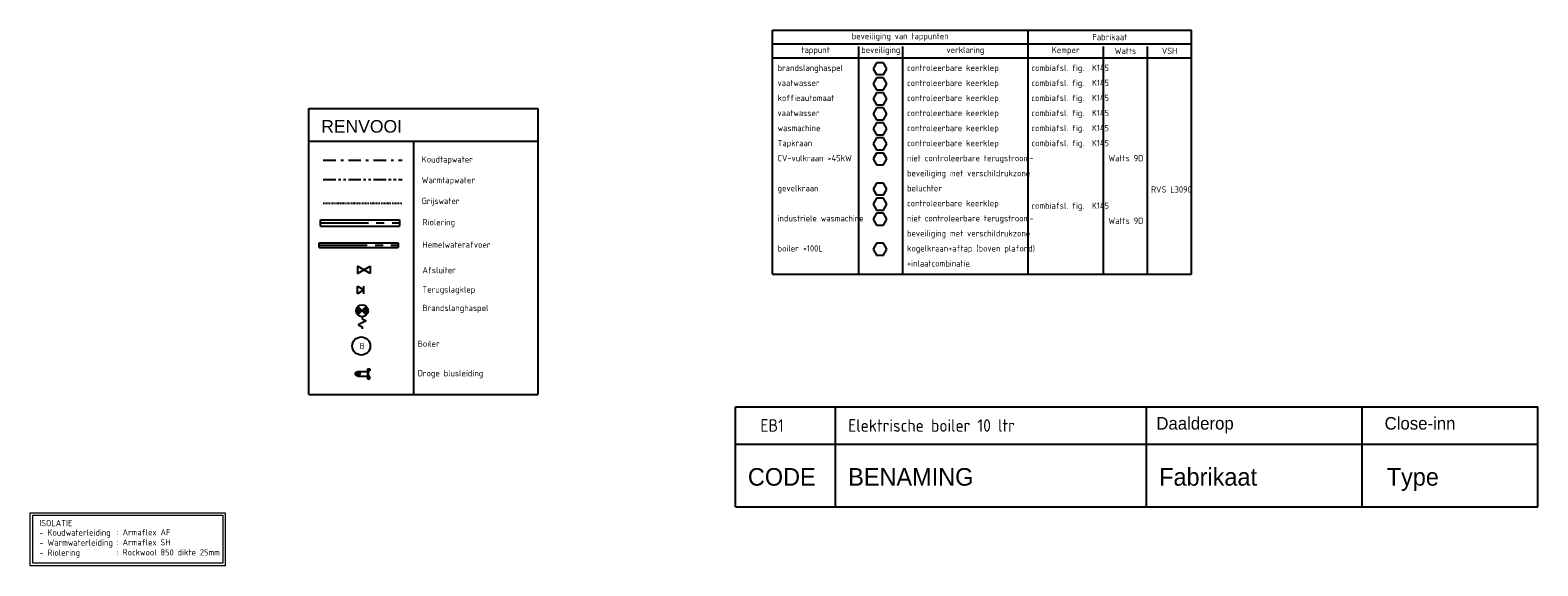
# Model space of a CAD drawing. Header units: millimetres. Extents: x -64404 to 25991, y -2758 to 46652.
# Tile 8 of 8: x -4069 to 25991, y -1410 to 9273. Entities that reach past the tile are written whole.
import ezdxf
from ezdxf.enums import TextEntityAlignment as Align

# ---------------------------------------------------------------- set-up
doc = ezdxf.new("R2010")
doc.units = ezdxf.units.MM
doc.header["$LTSCALE"] = 50
for name, pattern in [('2322109', [10, 5, -2, 1, -2]), ('2322110', [10, 5, -1, 1, -1, 1, -1]), ('CENTER2', [28.575, 19.05, -3.175, 3.175, -3.175]), ('KOUDWATERTAP', [1.1, 0.5, -0.25, 0.1, -0.25])]:
    doc.linetypes.add(name, pattern=pattern)
for name, color, linetype in [('Bestaande grijswater', 102, 'KOUDWATERTAP'), ('BESTEKCODES', 2, 'Continuous'), ('SANCODE$0$sancode', 2, 'Continuous'), ('WL521---_D', 112, 'Continuous'), ('WL521---_HARTLIJN', 7, 'Continuous'), ('WL524---_D', 192, 'Continuous'), ('WL524---_HARTLIJN', 7, 'Continuous'), ('WL531---', 132, 'Continuous'), ('WL532---', 12, 'Continuous'), ('WL532---_DBL', 6, 'Continuous'), ('WL561---', 10, 'Continuous'), ('WM524---', 2, 'Continuous'), ('WM531---', 2, 'Continuous'), ('WM570---_TOEVOER', 2, 'Continuous')]:
    doc.layers.add(name, color=color, linetype=linetype)
doc.styles.add('arial', font='ARIAL.TTF', dxfattribs={"height": 5})
doc.styles.add('BURO-018', font='ISO96.shx', dxfattribs={"height": 90})
doc.styles.add('BURO-025', font='ISO96.shx', dxfattribs={"height": 125})
doc.styles.add('SANCODE$0$BURO-025', font='BUROFONT.shx', dxfattribs={"height": 125})
doc.styles.add('SANCODE$0$BURO-035', font='BUROFONT.shx', dxfattribs={"height": 175})
doc.styles.get("Standard").update_dxf_attribs({"font": 'ARIAL.TTF'})

# ---------------------------------------------------------------- blocks, each defined once
blk = doc.blocks.new('3048311')
at = {"color": 0, "linetype": 'Continuous'}
for p, q in [((-2.5, 1.5), (0, 0)), ((-2.5, -1.5), (-2.5, 1.5)), ((0, 0), (-2.5, -1.5)), ((0, -1.5), (0, 1.5))]:
    blk.add_line(p, q, dxfattribs=at)
at = {"color": 0, "linetype": 'Continuous', "style": 'BURO-018', "flags": 1}
blk.add_attdef('CV_MATCODE', (0, 0), '', height=1.8, dxfattribs=at)
blk = doc.blocks.new('*U32')
at = {"color": 0, "ltscale": 10}
for p, q in [((0, 62), (1572, 62)), ((0, -62), (0, 62)), ((1572, 62), (1572, -62)), ((0, -62), (1572, -62))]:
    blk.add_line(p, q, dxfattribs=at)
at = {"layer": 'WL524---_HARTLIJN', "linetype": 'CENTER2'}
blk.add_line((0, 0), (1572, 0), dxfattribs=at)
at = {"layer": 'WL524---_D', "color": 1, "style": 'BURO-018'}
blk.add_attdef('POSNR', text='', height=90, dxfattribs=at).set_placement((0, 0), align=Align.MIDDLE)
blk = doc.blocks.new('3048301')
at = {"color": 0, "linetype": 'Continuous'}
for p, q in [((-2.5, 1.5), (2.5, -1.5)), ((-2.5, -1.5), (-2.5, 1.5)), ((2.5, 1.5), (-2.5, -1.5)), ((2.5, -1.5), (2.5, 1.5))]:
    blk.add_line(p, q, dxfattribs=at)
at = {"color": 0, "linetype": 'Continuous', "style": 'BURO-018', "flags": 1}
blk.add_attdef('CV_MATCODE', (0, 0), '', height=1.8, dxfattribs=at)
blk = doc.blocks.new('*U33')
at = {"color": 0, "ltscale": 10}
for p, q in [((0, 45), (1572, 45)), ((0, -45), (0, 45)), ((1572, 45), (1572, -45)), ((0, -45), (1572, -45))]:
    blk.add_line(p, q, dxfattribs=at)
at = {"layer": 'WL521---_HARTLIJN', "linetype": 'CENTER2'}
blk.add_line((0, 0), (1572, 0), dxfattribs=at)
at = {"layer": 'WL521---_D', "color": 1, "style": 'BURO-018'}
blk.add_attdef('POSNR', text='', height=90, dxfattribs=at).set_placement((0, 0), align=Align.MIDDLE)
blk = doc.blocks.new('23222206')
at = {"color": 0, "linetype": 'Continuous'}
for p, q in [((-1.06, -1.06), (1.06, 1.06)), ((-1.06, 1.06), (1.06, -1.06)), ((1.5, 0), (2, 0)), ((2, 0), (2.5, 1)), ((2.5, 1), (3.5, -1)), ((3.5, -1), (4, 0)), ((4, 0), (4.5, 0))]:
    blk.add_line(p, q, dxfattribs=at)
at = {"color": 0, "linetype": 'Continuous', "const_width": 1.5}
for points in [[(0.53, 0.53, 0.414214), (-0.53, 0.53, 1)], [(0.53, -0.53, -0.414214), (-0.53, -0.53, -1)]]:
    blk.add_lwpolyline(points, format="xyb", dxfattribs=at)
at = {"color": 0, "linetype": 'Continuous'}
blk.add_circle((0, 0), 1.5, dxfattribs=at)
at = {"color": 0, "linetype": 'Continuous', "style": 'BURO-018', "flags": 1}
blk.add_attdef('CV_MATCODE', (0, 0), '', height=1.8, dxfattribs=at)
blk = doc.blocks.new('BOILER')
for p, q in [((0.354, 0.354), (0.354, 0.354, 1)), ((-0.354, -0.354), (-0.354, -0.354, 1))]:
    blk.add_line(p, q)
for centre in [(0, 0), (0, 0, 1)]:
    blk.add_circle(centre, 0.5)
at = {"color": 0, "linetype": 'Continuous', "style": 'BURO-018', "flags": 1}
blk.add_attdef('CV_MATCODE', (0, 0), '', height=1.8, dxfattribs=at)
blk = doc.blocks.new('EA-beveiliging')
at = {"color": 3, "linetype": 'Continuous'}
for p, q in [((-1.37, 2.37), (-2.74, 0)), ((1.37, 2.37), (-1.37, 2.37)), ((2.74, 0), (1.37, 2.37)), ((-2.74, 0), (-1.37, -2.37)), ((-1.37, -2.37), (1.37, -2.37)), ((1.37, -2.37), (2.74, 0))]:
    blk.add_line(p, q, dxfattribs=at)
at = {"color": 0, "flags": 2}
blk.add_attdef('EA', text='', height=2.5, dxfattribs=at).set_placement((0, 0), align=Align.MIDDLE)
blk = doc.blocks.new('CA-beveiliging')
at = {"color": 3, "linetype": 'Continuous'}
for p, q in [((-1.37, 2.37), (-2.74, 0)), ((1.37, 2.37), (-1.37, 2.37)), ((2.74, 0), (1.37, 2.37)), ((-2.74, 0), (-1.37, -2.37)), ((-1.37, -2.37), (1.37, -2.37)), ((1.37, -2.37), (2.74, 0))]:
    blk.add_line(p, q, dxfattribs=at)
at = {"color": 0, "flags": 2}
blk.add_attdef('CA', text='', height=2.5, dxfattribs=at).set_placement((0, 0), align=Align.MIDDLE)
blk = doc.blocks.new('DA-beveiliging')
at = {"color": 3, "linetype": 'Continuous'}
for p, q in [((-1.37, 2.37), (-2.74, 0)), ((1.37, 2.37), (-1.37, 2.37)), ((2.74, 0), (1.37, 2.37)), ((-2.74, 0), (-1.37, -2.37)), ((-1.37, -2.37), (1.37, -2.37)), ((1.37, -2.37), (2.74, 0))]:
    blk.add_line(p, q, dxfattribs=at)
at = {"color": 0, "flags": 2}
blk.add_attdef('DA', text='', height=2.5, dxfattribs=at).set_placement((0, 0), align=Align.MIDDLE)

msp = doc.modelspace()

# ---------------------------------------------------------------- linework, layer by layer
at = {"color": 3}
for p, q in [((1490, 2006), (1490, 7707)), ((1490, 7707), (6050, 7707)), ((6050, 7707), (6050, 2006)), ((1490, 7061), (6050, 7061)), ((3577, 7061), (3577, 2006)), ((1490, 2006), (6050, 2006))]:
    msp.add_line(p, q, dxfattribs=at)
at = {"layer": 'Bestaande grijswater', "linetype": 'KOUDWATERTAP'}
msp.add_line((1776, 5820), (3348, 5820), dxfattribs=at)
at = {"layer": 'SANCODE$0$sancode'}
msp.add_line((9991, 1764), (25991, 1764), dxfattribs=at)
at = {"layer": 'SANCODE$0$sancode', "color": 4}
for p, q in [((9991, -236), (9991, 1764)), ((22491, 1014), (22491, 1764)), ((25991, 1014), (25991, 1764)), ((9991, 1014), (25991, 1014)), ((22491, -236), (22491, 1014)), ((25991, -236), (25991, 1014)), ((9991, -236), (25991, -236))]:
    msp.add_line(p, q, dxfattribs=at)
at = {"layer": 'SANCODE$0$sancode', "color": 1}
for p, q in [((11991, 1014), (11991, 1764)), ((18191, -236), (18191, 1764)), ((11991, -236), (11991, 1014))]:
    msp.add_line(p, q, dxfattribs=at)
at = {"layer": 'WL531---', "linetype": '2322109'}
msp.add_line((1776, 6679), (3348, 6679), dxfattribs=at)
at = {"layer": 'WL532---', "linetype": '2322110'}
msp.add_line((1776, 6294), (3348, 6294), dxfattribs=at)
at = {"layer": 'WL532---_DBL'}
for p, q in [((2461, 2465), (2654, 2465)), ((2654, 2520), (2654, 2321)), ((2654, 2520), (2703, 2520)), ((2669, 2503), (2669, 2338)), ((2689, 2503), (2669, 2503)), ((2689, 2477), (2689, 2503)), ((2703, 2477), (2689, 2477)), ((2703, 2520), (2703, 2477)), ((2461, 2375), (2654, 2375)), ((2654, 2321), (2703, 2321)), ((2689, 2338), (2669, 2338)), ((2703, 2364), (2689, 2364)), ((2689, 2364), (2689, 2338)), ((2703, 2321), (2703, 2364))]:
    msp.add_line(p, q, dxfattribs=at)
msp.add_circle((2461, 2420), 45, dxfattribs=at)
for centre, radius, start, end in [((2466, 2398), 22.9, 100.5087, 259.4913), ((2460, 2443), 22.5, 272.4, 87.6)]:
    msp.add_arc(centre, radius, start, end, dxfattribs=at)
at = {"layer": 'WM531---', "color": 2, "linetype": 'Continuous'}
for p, q in [((10729, 4408), (10729, 9273)), ((10729, 9273), (19089, 9273)), ((15826, 4408), (15826, 9273)), ((19089, 4408), (19089, 9273)), ((10729, 8998), (19089, 8998)), ((10729, 8723), (19089, 8723)), ((12454, 4408), (12454, 8948)), ((13329, 4408), (13329, 8948)), ((17329, 4408), (17329, 8948)), ((18209, 4408), (18209, 8948)), ((10729, 4408), (19089, 4408))]:
    msp.add_line(p, q, dxfattribs=at)
at = {"layer": 'WM570---_TOEVOER', "lineweight": 0}
for points in [[(-4069, -350), (-179, -350), (-179, -1410), (-4069, -1410)], [(-4019, -400), (-229, -400), (-229, -1360), (-4019, -1360)]]:
    msp.add_lwpolyline(points, close=True, dxfattribs=at)

# ---------------------------------------------------------------- block references
at = {"xscale": 50, "yscale": 50, "zscale": 50}
for name, p in [('CA-beveiliging', (12874, 6704)), ('DA-beveiliging', (12874, 6104)), ('CA-beveiliging', (12874, 5504))]:
    msp.add_blockref(name, p, dxfattribs=at)
at = {"layer": 'WL521---_D'}
msp.add_blockref('*U33', (1696, 4984), dxfattribs=at)
at = {"layer": 'WL524---_D'}
msp.add_blockref('*U32', (1721, 5428), dxfattribs=at)
at = {"layer": 'WL531---', "color": 2, "xscale": 50, "yscale": 50, "zscale": 50, "rotation": 180}
msp.add_blockref('3048301', (2582, 4492), dxfattribs=at)
at = {"layer": 'WL531---', "color": 2, "linetype": '2322109', "xscale": 80, "yscale": 80, "zscale": 80, "rotation": 270}
msp.add_blockref('23222206', (2548, 3678), dxfattribs=at)
at = {"layer": 'WL561---', "color": 2, "xscale": 50, "yscale": 50, "zscale": 50}
msp.add_blockref('3048311', (2582, 4092), dxfattribs=at)
at = {"layer": 'WL561---', "linetype": '2322109', "xscale": 360, "yscale": 360, "zscale": 360}
msp.add_blockref('BOILER', (2532, 2974), dxfattribs=at)
at = {"layer": 'WM531---', "color": 7, "linetype": '2322110', "xscale": 50, "yscale": 50, "zscale": 50}
for p in [(12874, 8504), (12874, 8204), (12874, 7904), (12874, 7604), (12874, 7304), (12874, 7004), (12874, 5804), (12874, 4904)]:
    msp.add_blockref('EA-beveiliging', p, dxfattribs=at)

# ---------------------------------------------------------------- texts
at = {"color": 3, "style": 'arial'}
msp.add_text('RENVOOI', height=250, dxfattribs=at).set_placement((1734, 7229))
at = {"layer": 'BESTEKCODES', "style": 'BURO-025'}
for s, p in [('EB1', (10491, 1264)), ('Elektrische boiler 10 ltr', (12241, 1264))]:
    msp.add_text(s, height=250, dxfattribs=at).set_placement(p)
at = {"layer": 'SANCODE$0$sancode', "style": 'SANCODE$0$BURO-025'}
for s, p in [('Daalderop', (18385, 1307)), ('Close-inn', (22936, 1307))]:
    msp.add_text(s, height=250, dxfattribs=at).set_placement(p)
at = {"layer": 'SANCODE$0$sancode', "color": 4, "style": 'SANCODE$0$BURO-035'}
for s, p in [('CODE', (10241, 189)), ('BENAMING', (12241, 189)), ('Fabrikaat', (18441, 189)), ('Type', (22978, 189))]:
    msp.add_text(s, height=350, dxfattribs=at).set_placement(p)
at = {"layer": 'WL561---', "linetype": '2322109', "style": 'BURO-025'}
msp.add_text('B', height=125, dxfattribs=at).set_placement((2498, 2912))
at = {"layer": 'WM524---', "color": 2, "style": 'BURO-025'}
for s, p in [('Koudtapwater ', (3737, 6633)), ('Warmtapwater ', (3737, 6220)), ('Grijswater ', (3737, 5804)), ('Riolering ', (3753, 5381)), ('Hemelwaterafvoer', (3753, 4932)), ('Afsluiter', (3752, 4425)), ('Terugslagklep', (3752, 4039)), ('Brandslanghaspel', (3752, 3670)), ('Boiler', (3656, 2957)), ('Droge blusleiding ', (3656, 2369))]:
    msp.add_text(s, height=125, dxfattribs=at).set_placement(p)
at = {"layer": 'WM531---', "color": 2, "linetype": '2322110', "style": 'BURO-025'}
for s, p in [('beveiliging van tappunten', (13278, 9135)), ('Fabrikaat', (17458, 9135))]:
    msp.add_text(s, height=125, dxfattribs=at).set_placement(p, align=Align.MIDDLE)
at = {"layer": 'WM531---', "color": 7, "linetype": '2322110', "style": 'BURO-025'}
for s, p in [('tappunt', (11591, 8860)), ('beveiliging', (12891, 8860)), ('verklaring', (14578, 8860)), ('Kemper', (16578, 8860)), ('Watts', (17769, 8860)), ('VSH', (18649, 8860))]:
    msp.add_text(s, height=125, dxfattribs=at).set_placement(p, align=Align.MIDDLE)
for s, p in [('brandslanghaspel', (10833, 8458)), ('controleerbare keerklep', (13413, 8458)), ('combiafsl. fig.  K145', (15893, 8458)), ('vaatwasser', (10833, 8158)), ('controleerbare keerklep', (13413, 8158)), ('combiafsl. fig.  K145', (15893, 8158)), ('koffieautomaat', (10833, 7858)), ('controleerbare keerklep', (13413, 7858)), ('combiafsl. fig.  K145', (15893, 7858)), ('vaatwasser', (10833, 7558)), ('controleerbare keerklep', (13413, 7558)), ('combiafsl. fig.  K145', (15893, 7558)), ('wasmachine', (10833, 7258)), ('controleerbare keerklep', (13413, 7258)), ('combiafsl. fig.  K145', (15893, 7258)), ('Tapkraan', (10833, 6958)), ('controleerbare keerklep', (13413, 6958)), ('combiafsl. fig.  K145', (15893, 6958)), ('CV-vulkraan >45kW', (10833, 6658)), ('niet controleerbare terugstroom-', (13413, 6658)), ('Watts 9D', (17428, 6658)), ('beveiliging met verschildrukzone', (13413, 6358)), ('gevelkraan', (10833, 6058)), ('beluchter', (13413, 6058)), ('RVS L3090', (18279, 6033)), ('controleerbare keerklep', (13413, 5758)), ('combiafsl. fig.  K145', (15893, 5709)), ('industriele wasmachine', (10833, 5458)), ('niet controleerbare terugstroom-', (13413, 5458)), ('Watts 9D', (17428, 5408)), ('beveiliging met verschildrukzone', (13413, 5158)), ('boiler <100L', (10833, 4858)), ('kogelkraan+aftap (boven plafond)', (13413, 4858)), ('+inlaatcombinatie.', (13413, 4558))]:
    msp.add_text(s, height=125, dxfattribs=at).set_placement(p)
at = {"layer": 'WM570---_TOEVOER', "lineweight": 0, "style": 'BURO-025'}
for s, p in [('ISOLATIE', (-3886, -620)), ('- Koudwaterleiding', (-3886, -809)), ('- Warmwaterleiding', (-3886, -1009)), (': Armaflex AF', (-2344, -803)), (': Armaflex SH', (-2344, -1003)), ('- Riolering', (-3886, -1209)), (': Rockwool 850 dikte 25mm', (-2344, -1203))]:
    msp.add_text(s, height=125, dxfattribs=at).set_placement(p)

doc.saveas('drawing.dxf')
